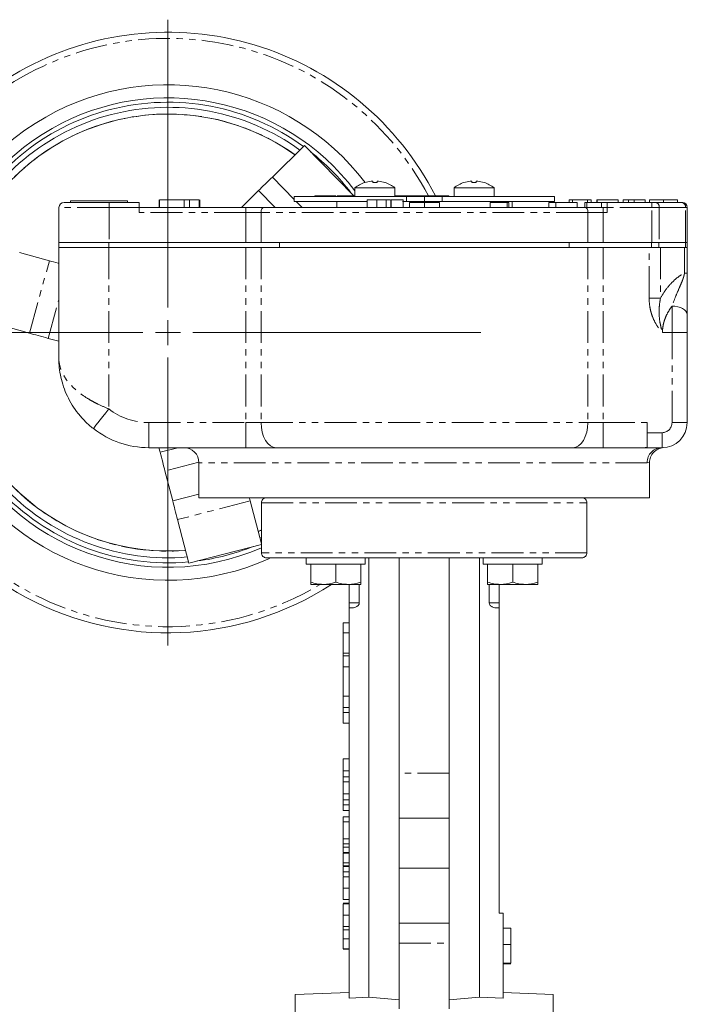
# Model space of a CAD drawing. Header units: millimetres. Extents: x 7 to 423, y -121 to 502.
# Tile 10 of 10: x 290 to 423, y 305 to 502. Entities that reach past the tile are written whole.
import ezdxf

# ---------------------------------------------------------------- set-up
doc = ezdxf.new("R2010")
doc.units = ezdxf.units.MM
doc.linetypes.add('PHANTOM', pattern=[12.7, 6.35, -1.27, 1.27, -1.27, 1.27, -1.27])

# ---------------------------------------------------------------- blocks, each defined once
blk = doc.blocks.new('SW_CENTERMARKSYMBOL_20')
at = {"color": 0, "linetype": 'Continuous', "lineweight": 0}
for p, q in [((0, 5), (0, 62.5)), ((0, 0), (0, 2.5)), ((-5, 0), (-62.5, 0)), ((0, 0), (-2.5, 0)), ((0, 0), (0, -2.5)), ((0, 0), (2.5, 0)), ((5, 0), (62.5, 0)), ((0, -5), (0, -62.5))]:
    blk.add_line(p, q, dxfattribs=at)

msp = doc.modelspace()

# ---------------------------------------------------------------- linework, layer by layer
at = {"color": 7, "linetype": 'Continuous', "lineweight": 15}
for p, q in [((340.39, 470.15), (346.79, 476.45)), ((346.79, 476.45), (356.69, 466.39)), ((360.43, 469.06), (360.43, 469.33)), ((361.31, 469.33), (361.31, 469.06)), ((380.23, 469.06), (380.23, 469.33)), ((381.11, 469.33), (381.11, 469.06)), ((337.64, 467.44), (334.23, 464.09)), ((344.77, 466.29), (344.77, 465.29)), ((367.21, 466.29), (344.77, 466.29)), ((348.84, 466.29), (348.84, 466.39)), ((351.72, 466.39), (348.84, 466.39)), ((351.72, 466.29), (351.72, 466.39)), ((352.05, 466.39), (351.72, 466.39)), ((352.05, 466.29), (352.05, 466.39)), ((352.48, 466.39), (352.05, 466.39)), ((352.48, 466.29), (352.48, 466.39)), ((353.09, 466.39), (353.09, 466.29)), ((353.76, 466.39), (353.3, 466.39)), ((353.76, 466.29), (353.76, 466.39)), ((353.93, 466.39), (353.76, 466.39)), ((353.93, 466.29), (353.93, 466.39)), ((354.73, 466.39), (353.93, 466.39)), ((354.73, 466.29), (354.73, 466.39)), ((354.9, 466.39), (354.73, 466.39)), ((354.9, 466.29), (354.9, 466.39)), ((355.54, 466.29), (355.54, 466.39)), ((356.8, 466.39), (356.35, 466.39)), ((356.8, 466.29), (356.8, 466.39)), ((356.86, 466.39), (356.8, 466.39)), ((356.86, 466.29), (356.86, 466.39)), ((356.87, 466.39), (356.86, 466.39)), ((356.87, 468.01), (356.87, 466.29)), ((364.87, 468.01), (356.87, 468.01)), ((364.87, 466.29), (364.87, 468.01)), ((364.87, 466.39), (365.9, 466.39)), ((365.9, 466.39), (365.9, 466.29)), ((365.9, 466.39), (370.77, 466.39)), ((367.21, 465.29), (367.21, 466.29)), ((367.21, 466.29), (370.77, 466.29)), ((370.77, 466.39), (370.77, 466.29)), ((370.77, 466.39), (375.64, 466.39)), ((370.77, 465.29), (370.77, 466.29)), ((370.77, 466.29), (374.33, 466.29)), ((374.33, 466.29), (374.33, 465.29)), ((396.77, 466.29), (374.33, 466.29)), ((375.64, 466.29), (375.64, 466.39)), ((376.67, 468.01), (376.67, 466.29)), ((384.67, 468.01), (376.67, 468.01)), ((384.67, 466.29), (384.67, 468.01)), ((396.77, 465.29), (396.77, 466.29)), ((298.77, 465.09), (307.77, 465.09)), ((300.1, 465.41), (300.1, 465.09)), ((300.1, 465.41), (311.44, 465.41)), ((307.77, 465.09), (313.77, 465.09)), ((311.44, 465.09), (311.44, 465.41)), ((313.77, 465.09), (313.77, 464.09)), ((317.77, 465.59), (317.77, 464.09)), ((317.87, 465.59), (317.87, 464.09)), ((322.8, 465.59), (317.87, 465.59)), ((322.8, 465.59), (322.8, 464.09)), ((323.82, 465.59), (322.8, 465.59)), ((323.82, 465.59), (323.82, 464.09)), ((325.77, 465.59), (323.82, 465.59)), ((325.77, 465.59), (325.77, 464.09)), ((325.87, 465.59), (325.87, 464.09)), ((344.77, 465.29), (359.4, 465.29)), ((353.27, 465.29), (353.27, 464.09)), ((359.31, 465.59), (359.31, 464.09)), ((361.23, 465.59), (361.23, 464.09)), ((364.04, 465.59), (364.04, 464.09)), ((364.13, 465.59), (364.04, 465.59)), ((364.13, 465.59), (364.13, 464.09)), ((366.4, 465.29), (367.21, 465.29)), ((366.49, 465.59), (366.49, 464.09)), ((367.21, 465.29), (370.77, 465.29)), ((367.77, 465.09), (367.77, 464.09)), ((367.77, 465.09), (370.77, 465.09)), ((370.77, 465.29), (374.33, 465.29)), ((370.77, 465.09), (370.77, 464.09)), ((370.77, 465.09), (373.77, 465.09)), ((373.77, 465.09), (373.77, 464.09)), ((374.33, 465.29), (396.77, 465.29)), ((383.9, 465.09), (383.9, 464.09)), ((383.9, 465.09), (387.27, 465.09)), ((387.27, 465.09), (387.27, 464.09)), ((387.27, 465.09), (387.59, 465.09)), ((387.59, 465.09), (387.59, 464.09)), ((388.27, 464.09), (388.27, 465.29)), ((395.61, 465.09), (395.61, 464.09)), ((395.61, 465.09), (397.02, 465.09)), ((397.02, 465.09), (397.02, 464.09)), ((397.02, 465.09), (401.27, 465.09)), ((399.64, 465.59), (399.64, 465.09)), ((400.37, 465.59), (399.64, 465.59)), ((400.37, 465.59), (400.37, 465.09)), ((403.33, 465.59), (400.37, 465.59)), ((401.27, 465.09), (401.27, 464.09)), ((402.77, 465.09), (402.77, 464.09)), ((402.77, 465.09), (403.22, 465.09)), ((403.22, 465.09), (403.22, 464.09)), ((403.22, 465.09), (406.15, 465.09)), ((403.33, 465.59), (403.33, 465.09)), ((404.1, 465.59), (403.33, 465.59)), ((404.1, 465.59), (404.1, 465.09)), ((405.19, 465.59), (405.19, 465.09)), ((405.28, 465.59), (405.19, 465.59)), ((405.28, 465.59), (405.28, 465.09)), ((409.46, 465.59), (405.28, 465.59)), ((406.15, 465.09), (406.15, 464.09)), ((406.15, 465.09), (407.27, 465.09)), ((407.27, 465.09), (416.16, 465.09)), ((407.27, 464.09), (407.27, 465.09)), ((409.46, 465.59), (409.46, 465.09)), ((410.46, 465.59), (410.46, 465.09)), ((411.55, 465.59), (411.55, 465.09)), ((414.83, 465.59), (412.67, 465.59)), ((414.83, 465.59), (414.83, 465.09)), ((415.74, 465.59), (415.74, 465.09)), ((416.91, 465.09), (416.16, 465.09)), ((416.91, 465.09), (422.11, 465.09)), ((418.5, 465.59), (418.5, 465.09)), ((421.28, 465.59), (421.28, 465.09)), ((422.27, 465.09), (422.11, 465.09)), ((297.77, 464.09), (297.77, 457.09)), ((313.77, 463.09), (313.77, 464.09)), ((313.77, 464.09), (335.11, 464.09)), ((335.11, 464.09), (338.73, 464.09)), ((338.73, 464.09), (402.81, 464.09)), ((402.81, 464.09), (406.44, 464.09)), ((406.44, 464.09), (407.27, 464.09)), ((407.27, 464.09), (407.27, 463.09)), ((423.27, 464.09), (423.27, 457.09)), ((297.72, 457.09), (297.72, 456.09)), ((297.72, 457.09), (307.72, 457.09)), ((307.72, 457.09), (335.11, 457.09)), ((307.77, 457.09), (335.11, 457.09)), ((335.11, 457.09), (338.13, 457.09)), ((338.13, 457.09), (403.41, 457.09)), ((341.79, 457.09), (341.79, 456.09)), ((399.65, 457.09), (399.65, 456.09)), ((403.41, 457.09), (406.44, 457.09)), ((406.44, 457.09), (416.16, 457.09)), ((406.44, 457.09), (416.11, 457.09)), ((417.66, 457.09), (416.16, 457.09)), ((417.66, 457.09), (422.94, 457.09)), ((423.27, 457.09), (422.94, 457.09)), ((423.22, 457.09), (423.22, 456.09)), ((289.9, 455.07), (295.86, 453.42)), ((297.72, 456.09), (307.72, 456.09)), ((297.72, 456.09), (297.72, 434.09)), ((307.72, 456.09), (335.11, 456.09)), ((335.11, 456.09), (338.13, 456.09)), ((338.13, 456.09), (403.41, 456.09)), ((403.41, 456.09), (406.44, 456.09)), ((406.44, 456.09), (416.11, 456.09)), ((406.44, 456.09), (415.65, 456.09)), ((417.61, 456.09), (416.11, 456.09)), ((417.61, 456.09), (422.89, 456.09)), ((417.92, 456.09), (422.71, 456.09)), ((423.22, 456.09), (422.89, 456.09)), ((423.22, 456.09), (423.22, 450.98)), ((423.22, 442.7), (423.22, 439.09)), ((285.9, 440.61), (291.86, 438.96)), ((423.22, 439.09), (423.22, 421.09)), ((295.58, 437.93), (297.72, 437.34)), ((415.22, 421.09), (415.22, 419.09)), ((415.22, 416.09), (415.22, 419.09)), ((335.11, 416.09), (315.72, 416.09)), ((317.97, 415.18), (317.73, 416.09)), ((341.15, 416.09), (335.11, 416.09)), ((400.39, 416.09), (341.15, 416.09)), ((406.44, 416.09), (400.39, 416.09)), ((414.73, 416.09), (406.44, 416.09)), ((415.22, 416.09), (414.73, 416.09)), ((418.22, 416.09), (415.22, 416.09)), ((325.72, 413.09), (325.72, 406.09)), ((415.72, 406.09), (415.72, 413.11)), ((320.49, 405.45), (318.94, 411.44)), ((415.72, 406.09), (325.72, 406.09)), ((335.98, 405.48), (338.22, 396.85)), ((338.22, 405.09), (338.22, 395.09)), ((403.22, 395.09), (403.22, 405.09)), ((321.46, 401.72), (323.71, 393.02)), ((338.22, 399.65), (337.57, 399.35)), ((337.91, 398.02), (338.22, 398.16)), ((338.22, 396.78), (323.71, 393.02)), ((347.14, 394.09), (347.14, 392.79)), ((358.93, 394.09), (347.14, 394.09)), ((358.93, 394.09), (358.93, 392.79)), ((359.65, 394.09), (359.65, 306.29)), ((365.72, 394.09), (365.72, 351.07)), ((375.72, 394.09), (375.72, 351.07)), ((381.78, 306.29), (381.78, 394.09)), ((382.49, 394.09), (382.49, 392.79)), ((394.29, 394.09), (382.49, 394.09)), ((394.29, 394.09), (394.29, 392.79)), ((358.93, 392.79), (347.14, 392.79)), ((348.04, 392.79), (348.04, 389.24)), ((353.04, 392.79), (353.04, 389.24)), ((358.04, 392.79), (358.04, 389.24)), ((394.29, 392.79), (382.49, 392.79)), ((383.39, 392.79), (383.39, 389.24)), ((388.39, 392.79), (388.39, 389.24)), ((393.39, 392.79), (393.39, 389.24)), ((348.04, 388.79), (350.54, 388.79)), ((350.54, 388.79), (355.54, 388.79)), ((358.04, 388.79), (355.54, 388.79)), ((355.72, 388.79), (355.72, 385.09)), ((357.75, 385.09), (357.75, 388.79)), ((383.39, 388.79), (385.89, 388.79)), ((383.68, 388.79), (383.68, 385.09)), ((385.72, 385.09), (385.72, 388.79)), ((385.89, 388.79), (390.89, 388.79)), ((393.39, 388.79), (390.89, 388.79)), ((355.72, 384.09), (355.72, 306.14)), ((355.72, 384.09), (356.07, 384.09)), ((385.72, 384.09), (385.36, 384.09)), ((385.72, 323.09), (385.72, 384.09)), ((354.52, 379.09), (354.52, 381.09)), ((355.72, 381.09), (354.52, 381.09)), ((355.72, 379.09), (354.52, 379.09)), ((354.52, 375.01), (354.52, 379.09)), ((354.52, 375.01), (355.72, 375.01)), ((354.52, 374.49), (354.52, 375.01)), ((355.72, 374.49), (354.52, 374.49)), ((354.52, 372.32), (354.52, 374.49)), ((355.72, 372.32), (354.52, 372.32)), ((354.52, 366.43), (354.52, 372.32)), ((354.52, 366.43), (355.72, 366.43)), ((354.52, 364.2), (354.52, 366.43)), ((355.72, 364.2), (354.52, 364.2)), ((354.52, 363.17), (354.52, 364.2)), ((355.72, 363.17), (354.52, 363.17)), ((354.52, 361.09), (354.52, 363.17)), ((355.72, 361.09), (354.52, 361.09)), ((354.52, 353.94), (355.72, 353.94)), ((354.52, 353.94), (354.52, 351.54)), ((354.52, 350.31), (355.72, 350.31)), ((365.72, 351.07), (365.72, 342.09)), ((375.72, 342.09), (375.72, 351.07)), ((354.52, 349.36), (355.72, 349.36)), ((354.52, 349.36), (354.52, 346.97)), ((354.52, 345.73), (355.72, 345.73)), ((354.52, 344.71), (355.72, 344.71)), ((355.72, 343.62), (354.52, 343.62)), ((354.52, 342.36), (355.72, 342.36)), ((354.52, 342.36), (354.52, 341.32)), ((354.52, 341.32), (355.72, 341.32)), ((354.52, 341.32), (354.52, 337.96)), ((365.72, 342.09), (375.72, 342.09)), ((365.72, 342.09), (365.72, 332.09)), ((375.72, 342.09), (375.72, 332.09)), ((354.52, 337.96), (355.72, 337.96)), ((354.52, 337.96), (354.52, 336.97)), ((354.52, 336.97), (355.72, 336.97)), ((354.52, 336.97), (354.52, 336.29)), ((354.52, 335.25), (355.72, 335.25)), ((354.52, 335.09), (355.72, 335.09)), ((355.72, 333.15), (354.52, 333.15)), ((354.52, 332.58), (354.52, 333.15)), ((354.52, 332.58), (355.72, 332.58)), ((354.52, 332.4), (355.72, 332.4)), ((354.52, 332.4), (354.52, 331.35)), ((354.52, 331.35), (355.72, 331.35)), ((354.52, 331.35), (354.52, 330.49)), ((365.72, 332.09), (375.72, 332.09)), ((365.72, 332.09), (365.72, 321.09)), ((375.72, 332.09), (375.72, 321.09)), ((354.52, 330.33), (355.72, 330.33)), ((354.52, 328.09), (355.72, 328.09)), ((354.52, 325.85), (355.72, 325.85)), ((354.52, 325.13), (355.72, 325.13)), ((354.52, 324.95), (355.72, 324.95)), ((354.52, 322.71), (355.72, 322.71)), ((385.72, 323.09), (386.52, 323.09)), ((386.52, 323.09), (386.52, 306.1)), ((365.72, 321.09), (375.72, 321.09)), ((365.72, 321.09), (365.72, 317.14)), ((375.72, 321.09), (375.72, 317.14)), ((354.52, 320.46), (355.72, 320.46)), ((355.72, 319.79), (354.52, 319.79)), ((388.02, 320.09), (386.52, 320.09)), ((388.02, 316.86), (388.02, 320.09)), ((354.52, 318), (355.72, 318)), ((365.72, 317.14), (365.72, 303.98)), ((375.72, 317.14), (375.72, 303.98)), ((388.02, 316.86), (386.52, 316.86)), ((388.02, 313.09), (388.02, 316.86)), ((354.52, 315.97), (355.72, 315.97)), ((354.52, 315.88), (355.72, 315.88)), ((388.02, 313.09), (386.52, 313.09)), ((388.02, 313), (386.52, 313)), ((355.72, 307.26), (344.97, 306.84)), ((396.47, 306.84), (386.52, 307.23)), ((344.97, 167.34), (344.97, 306.84)), ((359.65, 306.29), (355.72, 306.14)), ((386.52, 306.1), (381.78, 306.29)), ((396.47, 306.84), (396.47, 237.09))]:
    msp.add_line(p, q, dxfattribs=at)
at = {"color": 8, "linetype": 'PHANTOM', "lineweight": 0}
for p, q in [((340.39, 470.15), (344.77, 465.7)), ((337.64, 467.44), (340.94, 464.09)), ((356.35, 466.29), (356.35, 466.39)), ((307.77, 464.09), (307.77, 465.09)), ((345.17, 465.29), (346.35, 464.09)), ((363.15, 465.59), (363.15, 464.09)), ((412.67, 465.59), (412.67, 465.09)), ((416.16, 464.09), (416.16, 465.09)), ((307.77, 464.09), (297.77, 464.09)), ((307.77, 464.09), (307.77, 457.09)), ((313.77, 464.09), (307.77, 464.09)), ((335.11, 463.09), (313.77, 463.09)), ((335.11, 464.09), (335.11, 463.09)), ((335.11, 463.09), (335.11, 457.09)), ((338.13, 463.09), (335.11, 463.09)), ((403.41, 463.09), (338.13, 463.09)), ((338.13, 463.09), (338.13, 457.09)), ((403.41, 463.09), (403.41, 457.09)), ((406.44, 463.09), (403.41, 463.09)), ((406.44, 464.09), (406.44, 463.09)), ((406.44, 463.09), (406.44, 457.09)), ((407.27, 463.09), (406.44, 463.09)), ((416.16, 464.09), (407.27, 464.09)), ((416.16, 457.09), (416.16, 464.09)), ((416.16, 464.09), (417.66, 464.09)), ((417.66, 464.09), (417.66, 457.09)), ((422.94, 464.09), (417.66, 464.09)), ((422.94, 457.09), (422.94, 464.09)), ((422.94, 464.09), (423.27, 464.09)), ((307.72, 457.09), (307.72, 456.09)), ((416.11, 456.09), (416.11, 457.09)), ((417.61, 457.09), (417.61, 456.09)), ((422.89, 456.09), (422.89, 457.09)), ((307.72, 456.09), (307.72, 423.84)), ((335.11, 456.09), (335.11, 421.09)), ((338.13, 456.09), (338.13, 421.09)), ((403.41, 456.09), (403.41, 421.09)), ((406.44, 456.09), (406.44, 421.09)), ((415.65, 445.98), (415.65, 456.09)), ((417.92, 456.09), (417.92, 445.98)), ((422.71, 450.98), (422.71, 456.09)), ((291.86, 438.96), (295.86, 453.42)), ((423.22, 450.98), (422.71, 450.98)), ((295.58, 437.93), (297.72, 445.65)), ((417.92, 445.98), (415.65, 445.98)), ((420.22, 439.09), (420.22, 444.37)), ((418.31, 439.09), (420.22, 439.09)), ((420.22, 421.09), (420.22, 439.09)), ((423.22, 439.09), (420.22, 439.09)), ((315.72, 416.09), (315.72, 421.09)), ((315.72, 421.09), (335.11, 421.09)), ((335.11, 416.09), (335.11, 421.09)), ((335.11, 421.09), (338.13, 421.09)), ((338.13, 421.09), (403.41, 421.09)), ((403.41, 421.09), (406.44, 421.09)), ((406.44, 416.09), (406.44, 421.09)), ((406.44, 421.09), (415.22, 421.09)), ((423.22, 421.09), (420.22, 421.09)), ((415.22, 419.09), (418.22, 419.09)), ((418.22, 416.09), (418.22, 419.09)), ((321.49, 416.09), (317.97, 415.18)), ((325.72, 413.2), (318.94, 411.44)), ((415.25, 413.09), (325.72, 413.09)), ((415.71, 413.11), (415.25, 413.09)), ((325.72, 406.81), (320.49, 405.45)), ((335.98, 405.48), (321.46, 401.72)), ((338.22, 405.09), (403.22, 405.09)), ((403.22, 395.09), (338.22, 395.09)), ((355.72, 385.09), (357.75, 385.09)), ((383.68, 385.09), (385.72, 385.09)), ((354.52, 351.54), (355.72, 351.54)), ((375.72, 351.07), (365.72, 351.07)), ((354.52, 346.97), (355.72, 346.97)), ((354.52, 336.29), (355.72, 336.29)), ((365.72, 317.14), (375.72, 317.14))]:
    msp.add_line(p, q, dxfattribs=at)
at = {"color": 7, "linetype": 'Continuous', "lineweight": 15, "flags": 128}
for points in [[(340.39, 470.15), (340.02, 469.78), (339.65, 469.42), (339.28, 469.06), (338.93, 468.71), (338.58, 468.37), (338.25, 468.04), (337.94, 467.73), (337.64, 467.44)], [(295.86, 453.42), (296.26, 453.3), (296.69, 453.19), (297.14, 453.06), (297.6, 452.93), (297.72, 452.9)], [(291.86, 438.96), (292.26, 438.85), (292.69, 438.73), (293.14, 438.61), (293.6, 438.48), (294.09, 438.34), (294.58, 438.21), (295.08, 438.07), (295.58, 437.93)], [(318.94, 411.44), (318.83, 411.85), (318.72, 412.27), (318.61, 412.72), (318.48, 413.19), (318.36, 413.67), (318.23, 414.17), (318.1, 414.67), (317.97, 415.18)], [(321.46, 401.72), (321.33, 402.23), (321.2, 402.73), (321.07, 403.22), (320.94, 403.71), (320.82, 404.17), (320.71, 404.62), (320.59, 405.05), (320.49, 405.45)], [(335.98, 405.48), (335.85, 405.99), (335.82, 406.09)]]:
    msp.add_lwpolyline(points, dxfattribs=at)
at = {"color": 8, "linetype": 'PHANTOM', "lineweight": 0, "flags": 128}
for points in [[(338.73, 464.09), (338.61, 464.07), (338.5, 464.01), (338.4, 463.92), (338.3, 463.8), (338.23, 463.65), (338.17, 463.47), (338.14, 463.29), (338.13, 463.09)], [(402.81, 464.09), (402.93, 464.07), (403.04, 464.01), (403.14, 463.92), (403.24, 463.8), (403.31, 463.65), (403.37, 463.47), (403.4, 463.29), (403.41, 463.09)], [(423.22, 442.7), (423.16, 443.02), (422.99, 443.34), (422.71, 443.63), (422.34, 443.88), (421.88, 444.09), (421.37, 444.24), (420.8, 444.33), (420.22, 444.37)], [(304.64, 419.9), (304.7, 419.98), (304.87, 420.2), (305.16, 420.57), (305.54, 421.06), (306.01, 421.65), (306.54, 422.33), (307.12, 423.07), (307.72, 423.84)], [(341.15, 416.09), (340.56, 416.19), (339.99, 416.47), (339.47, 416.93), (339.01, 417.55), (338.64, 418.31), (338.36, 419.18), (338.19, 420.11), (338.13, 421.09)], [(400.39, 416.09), (400.98, 416.19), (401.55, 416.47), (402.07, 416.93), (402.53, 417.55), (402.9, 418.31), (403.18, 419.18), (403.36, 420.11), (403.41, 421.09)], [(337.57, 399.34), (337.74, 399.42), (338.22, 399.64)]]:
    msp.add_lwpolyline(points, dxfattribs=at)
at = {"color": 7, "linetype": 'Continuous', "lineweight": 15}
for centre, radius, start, end in [((319.52, 439.09), 60, 27.0649, 119.5356), ((319.52, 439.09), 60, 119.5356, 303.0355), ((319.52, 439.09), 49.49, 37.2809, 119.5356), ((319.52, 439.09), 46.88, 37.1674, 119.5356), ((319.52, 439.09), 46.01, 53.9181, 155.1532), ((319.52, 439.09), 45, 54.1297, 154.9416), ((319.52, 439.09), 49.49, 119.5356, 294.2451), ((319.52, 439.09), 43.64, 54.4306, 154.6407), ((319.52, 439.09), 46.88, 119.5356, 293.5113), ((319.52, 439.09), 46.01, 37.3547, 51.7165), ((360.87, 462.89), 6.5, 108.0602, 127.9799), ((360.87, 462.89), 6.49, 96.5522, 108.0324), ((354.05, 466.29), 5.55, 29.9137, 30.071), ((360.87, 461.74), 7.33, 86.5605, 93.4395), ((360.87, 462.89), 6.49, 71.9676, 83.4478), ((367.5, 466.4), 5.33, 149.9257, 150.0895), ((360.87, 462.89), 6.5, 52.0201, 71.9398), ((380.67, 462.89), 6.5, 108.0602, 127.9799), ((374.04, 466.4), 5.33, 29.9105, 30.0743), ((380.67, 462.89), 6.49, 96.5522, 108.0324), ((380.67, 461.74), 7.33, 86.5605, 93.4395), ((380.67, 462.89), 6.49, 71.9676, 83.4478), ((387.1, 466.51), 5.11, 149.9251, 150.0962), ((380.67, 462.89), 6.5, 52.0201, 71.9398), ((298.77, 464.09), 1, 90, 180), ((422.27, 464.09), 1, 0, 90), ((319.52, 439.09), 46.01, 173.9181, 275.1532), ((319.52, 439.09), 45, 174.1297, 274.9416), ((319.52, 439.09), 43.64, 180, 274.6407), ((418.22, 421.09), 5, 270, 0), ((315.72, 434.09), 18, 232.0201, 270), ((322.72, 413.09), 3, 0, 90), ((319.52, 439.09), 46.01, 277.3547, 291.7165)]:
    msp.add_arc(centre, radius, start, end, dxfattribs=at)
at = {"color": 8, "linetype": 'PHANTOM', "lineweight": 0}
for centre, radius, start, end in [((319.52, 439.09), 58.77, 27.6817, 119.5356), ((319.52, 439.09), 58.77, 119.5356, 301.1356), ((319.52, 439.09), 43.66, 54.4281, 119.5356), ((319.52, 439.09), 43.66, 119.5356, 154.6432), ((416.77, 464.2), 0.903, 353.0449, 80.713), ((422.01, 464.17), 0.929, 355.3163, 84.3878), ((319.52, 439.09), 43.66, 174.4281, 274.6432), ((315.72, 434.09), 13, 232.0201, 270), ((418.22, 421.09), 2, 270, 0), ((418.23, 413.11), 2.98, 90.3015, 180.2986)]:
    msp.add_arc(centre, radius, start, end, dxfattribs=at)
at = {"color": 7, "linetype": 'Continuous', "lineweight": 15}
for centre, start_param, end_param in [((346.14, 237.09), 1.408102, 1.458731), ((395.3, 237.09), 1.682862, 1.733491)]:
    msp.add_ellipse(centre, major_axis=(120.89, 0), ratio=0.576043, start_param=start_param, end_param=end_param, dxfattribs=at)
for points, knots in [([(360.43, 469.33), (360.43, 469.34), (360.4, 469.35), (360.29, 469.35), (360.21, 469.34), (360.13, 469.33)], [0, 0, 0, 0, 0.5, 0.5, 1, 1, 1, 1]), ([(361.61, 469.33), (361.53, 469.34), (361.45, 469.35), (361.34, 469.35), (361.31, 469.34), (361.31, 469.33)], [0, 0, 0, 0, 0.5, 0.5, 1, 1, 1, 1]), ([(380.23, 469.33), (380.23, 469.34), (380.2, 469.35), (380.09, 469.35), (380.01, 469.34), (379.93, 469.33)], [0, 0, 0, 0, 0.5, 0.5, 1, 1, 1, 1]), ([(381.41, 469.33), (381.33, 469.34), (381.25, 469.35), (381.14, 469.35), (381.11, 469.34), (381.11, 469.33)], [0, 0, 0, 0, 0.5, 0.5, 1, 1, 1, 1]), ([(353.09, 466.39), (353.06, 466.39), (352.95, 466.39), (352.79, 466.39), (352.57, 466.39), (352.54, 466.39)], [0, 0, 0, 0, 0.207527, 0.8932565, 1, 1, 1, 1]), ([(355.54, 466.39), (355.48, 466.39), (355.32, 466.39), (355.12, 466.39), (354.99, 466.39)], [0, 0, 0, 0, 0.33987, 1, 1, 1, 1]), ([(356.35, 466.39), (356.31, 466.39), (356.23, 466.39), (356.12, 466.39), (356.01, 466.39), (355.91, 466.39), (355.81, 466.39), (355.72, 466.39), (355.63, 466.39), (355.57, 466.39), (355.54, 466.39)], [0, 0, 0, 0, 0.164824, 0.317608, 0.459308, 0.589183, 0.708252, 0.816262, 0.913536, 1, 1, 1, 1]), ([(361.23, 465.59), (361.16, 465.59), (361.03, 465.59), (360.83, 465.59), (360.64, 465.59), (360.46, 465.59), (360.29, 465.59), (360.13, 465.59), (359.99, 465.59), (359.85, 465.59), (359.72, 465.59), (359.61, 465.59), (359.52, 465.59), (359.44, 465.59), (359.38, 465.59), (359.34, 465.59), (359.32, 465.59), (359.31, 465.59), (359.31, 465.59)], [0, 0, 0, 0, 0.065534, 0.128827, 0.189955, 0.249648, 0.308248, 0.366796, 0.425501, 0.485892, 0.546682, 0.606687, 0.667522, 0.729426, 0.793138, 0.859027, 0.927697, 1, 1, 1, 1]), ([(363.15, 465.59), (363.13, 465.59), (363.1, 465.59), (363.04, 465.59), (362.99, 465.59), (362.93, 465.59), (362.87, 465.59), (362.81, 465.59), (362.75, 465.59), (362.67, 465.59), (362.56, 465.59), (362.41, 465.59), (362.25, 465.59), (362.07, 465.59), (361.88, 465.59), (361.67, 465.59), (361.46, 465.59), (361.31, 465.59), (361.23, 465.59)], [0, 0, 0, 0, 0.069613, 0.134156, 0.194122, 0.24927, 0.300398, 0.34646, 0.388252, 0.425903, 0.496106, 0.565535, 0.634846, 0.704759, 0.775666, 0.847725, 0.922418, 1, 1, 1, 1]), ([(363.89, 465.59), (363.81, 465.59), (363.66, 465.59), (363.37, 465.59), (363.25, 465.59), (363.15, 465.59)], [0, 0, 0, 0, 0.153942, 0.32301, 1, 1, 1, 1]), ([(366.49, 465.59), (366.49, 465.59), (366.49, 465.59), (366.46, 465.59), (366.41, 465.59), (366.34, 465.59), (366.25, 465.59), (366.14, 465.59), (366.01, 465.59), (365.86, 465.59), (365.69, 465.59), (365.51, 465.59), (365.32, 465.59), (365.11, 465.59), (364.88, 465.59), (364.64, 465.59), (364.39, 465.59), (364.22, 465.59), (364.13, 465.59)], [0, 0, 0, 0, 0.0690622, 0.1347659, 0.1976107, 0.2585282, 0.3181274, 0.3770583, 0.4356858, 0.4947336, 0.5540911, 0.6133334, 0.6729242, 0.7340655, 0.7962988, 0.8612409, 0.9289703, 1, 1, 1, 1]), ([(411.55, 465.59), (411.51, 465.59), (411.43, 465.59), (411.31, 465.59), (411.2, 465.59), (411.1, 465.59), (411.01, 465.59), (410.92, 465.59), (410.83, 465.59), (410.76, 465.59), (410.69, 465.59), (410.63, 465.59), (410.58, 465.59), (410.54, 465.59), (410.5, 465.59), (410.48, 465.59), (410.46, 465.59), (410.46, 465.59), (410.46, 465.59)], [0, 0, 0, 0, 0.056069, 0.112005, 0.16716, 0.222796, 0.278891, 0.336333, 0.394646, 0.455556, 0.51806, 0.580858, 0.645685, 0.712127, 0.780075, 0.850895, 0.923735, 1, 1, 1, 1]), ([(412.67, 465.59), (412.61, 465.59), (412.49, 465.59), (412.32, 465.59), (412.16, 465.59), (412.01, 465.59), (411.88, 465.59), (411.76, 465.59), (411.65, 465.59), (411.58, 465.59), (411.55, 465.59)], [0, 0, 0, 0, 0.162643, 0.312901, 0.453294, 0.58413, 0.70285, 0.811058, 0.910586, 1, 1, 1, 1]), ([(418.5, 465.59), (418.44, 465.59), (418.32, 465.59), (418.13, 465.59), (417.95, 465.59), (417.77, 465.59), (417.6, 465.59), (417.43, 465.59), (417.26, 465.59), (417.1, 465.59), (416.95, 465.59), (416.8, 465.59), (416.66, 465.59), (416.54, 465.59), (416.41, 465.59), (416.3, 465.59), (416.2, 465.59), (416.1, 465.59), (416.02, 465.59), (415.94, 465.59), (415.88, 465.59), (415.83, 465.59), (415.79, 465.59), (415.76, 465.59), (415.74, 465.59), (415.74, 465.59), (415.74, 465.59)], [0, 0, 0, 0, 0.037492, 0.074049, 0.11041, 0.146286, 0.182361, 0.218671, 0.255067, 0.292232, 0.329644, 0.367522, 0.405679, 0.444527, 0.484062, 0.524465, 0.56615, 0.609415, 0.653655, 0.699191, 0.745587, 0.793411, 0.84241, 0.893356, 0.945747, 1, 1, 1, 1]), ([(421.28, 465.59), (421.28, 465.59), (421.27, 465.59), (421.24, 465.59), (421.17, 465.59), (421.09, 465.59), (420.98, 465.59), (420.84, 465.59), (420.68, 465.59), (420.49, 465.59), (420.29, 465.59), (420.07, 465.59), (419.84, 465.59), (419.6, 465.59), (419.34, 465.59), (419.07, 465.59), (418.79, 465.59), (418.6, 465.59), (418.5, 465.59)], [0, 0, 0, 0, 0.083185, 0.161992, 0.23625, 0.306601, 0.373855, 0.437969, 0.499954, 0.560382, 0.618843, 0.675201, 0.729719, 0.783027, 0.835926, 0.889454, 0.943952, 1, 1, 1, 1]), ([(423.22, 442.7), (423.22, 443.38), (423.22, 444.02), (423.22, 445.31), (423.22, 445.94), (423.22, 447.26), (423.22, 447.93), (423.22, 448.84), (423.22, 449.02), (423.22, 449.4), (423.22, 449.59), (423.22, 450.17), (423.22, 450.57), (423.22, 450.98)], [0, 0, 0, 0, 0.25, 0.25, 0.5, 0.5, 0.75, 0.75, 0.8125, 0.8125, 0.875, 0.875, 1, 1, 1, 1]), ([(304.64, 419.9), (304.07, 420.35), (303.53, 420.82), (302.77, 421.58), (302.53, 421.83), (302.06, 422.36), (301.83, 422.64), (301.17, 423.46), (300.78, 424.03), (300.05, 425.2), (299.73, 425.8), (298.86, 427.64), (298.43, 428.9), (298, 430.82), (297.9, 431.46), (297.79, 432.45), (297.76, 432.77), (297.73, 433.43), (297.72, 433.76), (297.72, 434.09)], [0, 0, 0, 0, 0.125, 0.125, 0.1875, 0.1875, 0.25, 0.25, 0.375, 0.375, 0.5, 0.5, 0.75, 0.75, 0.875, 0.875, 0.9375, 0.9375, 1, 1, 1, 1]), ([(415.22, 416.2), (415.14, 416.16), (415.06, 416.14), (414.9, 416.1), (414.81, 416.09), (414.73, 416.09)], [0, 0, 0, 0, 0.5, 0.5, 1, 1, 1, 1]), ([(415.72, 413.11), (415.76, 413.48), (415.84, 414.24), (416.48, 415.2), (417.41, 415.9), (418.16, 416.03), (418.53, 416.1)], [0, 0, 0, 0, 0.249999, 0.499997, 0.749999, 1, 1, 1, 1]), ([(338.22, 405.09), (338.22, 405.21), (338.24, 405.33), (338.34, 405.58), (338.41, 405.7), (338.61, 405.89), (338.73, 405.97), (338.97, 406.07), (339.1, 406.09), (339.22, 406.09)], [0, 0, 0, 0, 0.25, 0.25, 0.5, 0.5, 0.75, 0.75, 1, 1, 1, 1]), ([(403.22, 405.09), (403.22, 405.21), (403.2, 405.33), (403.1, 405.58), (403.02, 405.7), (402.83, 405.89), (402.71, 405.97), (402.46, 406.07), (402.34, 406.09), (402.22, 406.09)], [0, 0, 0, 0, 0.25, 0.25, 0.5, 0.5, 0.75, 0.75, 1, 1, 1, 1]), ([(338.22, 395.09), (338.22, 394.97), (338.24, 394.85), (338.34, 394.6), (338.41, 394.48), (338.61, 394.29), (338.73, 394.21), (338.97, 394.11), (339.1, 394.09), (339.22, 394.09)], [0, 0, 0, 0, 0.25, 0.25, 0.5, 0.5, 0.75, 0.75, 1, 1, 1, 1]), ([(402.22, 394.09), (402.22, 394.09), (402.14, 394.09), (401.74, 394.09), (401.43, 394.09), (400.49, 394.09), (399.86, 394.09), (398.2, 394.09), (397.18, 394.09), (394.66, 394.09), (393.16, 394.09), (389.7, 394.09), (387.72, 394.09), (383.36, 394.09), (380.98, 394.09), (375.97, 394.09), (373.34, 394.09), (368.09, 394.09), (365.47, 394.09), (360.46, 394.09), (358.07, 394.09), (353.71, 394.09), (351.74, 394.09), (348.27, 394.09), (346.78, 394.09), (344.26, 394.09), (343.23, 394.09), (341.58, 394.09), (340.95, 394.09), (340.01, 394.09), (339.69, 394.09), (339.3, 394.09), (339.22, 394.09), (339.22, 394.09)], [0, 0, 0, 0, 0.0625, 0.0625, 0.125, 0.125, 0.1875, 0.1875, 0.25, 0.25, 0.3125, 0.3125, 0.375, 0.375, 0.4375, 0.4375, 0.5, 0.5, 0.5625, 0.5625, 0.625, 0.625, 0.6875, 0.6875, 0.75, 0.75, 0.8125, 0.8125, 0.875, 0.875, 0.9375, 0.9375, 1, 1, 1, 1]), ([(403.22, 395.09), (403.22, 394.97), (403.2, 394.85), (403.1, 394.6), (403.02, 394.48), (402.83, 394.29), (402.71, 394.21), (402.46, 394.11), (402.34, 394.09), (402.22, 394.09)], [0, 0, 0, 0, 0.25, 0.25, 0.5, 0.5, 0.75, 0.75, 1, 1, 1, 1]), ([(350.54, 388.79), (350.33, 388.79), (350.11, 388.8), (349.69, 388.84), (349.48, 388.87), (348.86, 388.99), (348.45, 389.1), (348.04, 389.24)], [0, 0, 0, 0, 0.25, 0.25, 0.5, 0.5, 1, 1, 1, 1]), ([(348.04, 388.79), (348.04, 388.79), (348.04, 388.83), (348.04, 388.99), (348.04, 389.1), (348.04, 389.24)], [0, 0, 0, 0, 0.5, 0.5, 1, 1, 1, 1]), ([(355.54, 388.79), (355.33, 388.79), (355.11, 388.8), (354.69, 388.84), (354.48, 388.87), (353.86, 388.99), (353.45, 389.1), (353.04, 389.24)], [0, 0, 0, 0, 0.25, 0.25, 0.5, 0.5, 1, 1, 1, 1]), ([(358.04, 388.79), (358.04, 388.79), (358.04, 388.83), (358.04, 388.99), (358.04, 389.1), (358.04, 389.24)], [0, 0, 0, 0, 0.5, 0.5, 1, 1, 1, 1]), ([(385.89, 388.79), (385.68, 388.79), (385.47, 388.8), (385.05, 388.84), (384.84, 388.87), (384.21, 388.99), (383.8, 389.1), (383.39, 389.24)], [0, 0, 0, 0, 0.25, 0.25, 0.5, 0.5, 1, 1, 1, 1]), ([(383.39, 388.79), (383.39, 388.79), (383.39, 388.83), (383.39, 388.99), (383.39, 389.1), (383.39, 389.24)], [0, 0, 0, 0, 0.5, 0.5, 1, 1, 1, 1]), ([(390.89, 388.79), (390.68, 388.79), (390.47, 388.8), (390.05, 388.84), (389.84, 388.87), (389.21, 388.99), (388.8, 389.1), (388.39, 389.24)], [0, 0, 0, 0, 0.25, 0.25, 0.5, 0.5, 1, 1, 1, 1]), ([(393.39, 388.79), (393.39, 388.79), (393.39, 388.83), (393.39, 388.99), (393.39, 389.1), (393.39, 389.24)], [0, 0, 0, 0, 0.5, 0.5, 1, 1, 1, 1]), ([(355.72, 384.09), (355.72, 384.09), (355.72, 384.11), (355.72, 384.21), (355.72, 384.27), (355.72, 384.46), (355.72, 384.57), (355.72, 384.81), (355.72, 384.95), (355.72, 385.09)], [0, 0, 0, 0, 0.25, 0.25, 0.5, 0.5, 0.75, 0.75, 1, 1, 1, 1]), ([(356.07, 384.09), (356.25, 384.09), (356.43, 384.1), (356.78, 384.16), (356.95, 384.21), (357.2, 384.32), (357.28, 384.36), (357.42, 384.47), (357.49, 384.53), (357.67, 384.73), (357.75, 384.91), (357.75, 385.09)], [0, 0, 0, 0, 0.25, 0.25, 0.5, 0.5, 0.625, 0.625, 0.75, 0.75, 1, 1, 1, 1]), ([(383.68, 385.09), (383.68, 384.91), (383.76, 384.73), (384, 384.46), (384.15, 384.36), (384.48, 384.21), (384.65, 384.16), (385, 384.1), (385.18, 384.09), (385.36, 384.09)], [0, 0, 0, 0, 0.25, 0.25, 0.5, 0.5, 0.75, 0.75, 1, 1, 1, 1]), ([(385.72, 385.09), (385.72, 384.95), (385.72, 384.81), (385.72, 384.57), (385.72, 384.45), (385.72, 384.27), (385.72, 384.21), (385.72, 384.11), (385.72, 384.09), (385.72, 384.09)], [0, 0, 0, 0, 0.25, 0.25, 0.5, 0.5, 0.75, 0.75, 1, 1, 1, 1]), ([(354.52, 351.54), (354.52, 351.48), (354.52, 351.35), (354.52, 351.17), (354.52, 350.99), (354.52, 350.83), (354.52, 350.68), (354.52, 350.55), (354.52, 350.42), (354.52, 350.34), (354.52, 350.31)], [0, 0, 0, 0, 0.157891, 0.306795, 0.445675, 0.574557, 0.694631, 0.805977, 0.907764, 1, 1, 1, 1]), ([(354.52, 350.31), (354.52, 350.21), (354.52, 350.02), (354.52, 349.75), (354.52, 349.51), (354.52, 349.36), (354.52, 349.29)], [0, 0, 0, 0, 0.261213, 0.512048, 0.757793, 1, 1, 1, 1]), ([(354.52, 346.97), (354.52, 346.9), (354.52, 346.77), (354.52, 346.59), (354.52, 346.42), (354.52, 346.26), (354.52, 346.11), (354.52, 345.97), (354.52, 345.84), (354.52, 345.77), (354.52, 345.73)], [0, 0, 0, 0, 0.157891, 0.306795, 0.445675, 0.574557, 0.694631, 0.805977, 0.907764, 1, 1, 1, 1]), ([(354.52, 345.73), (354.52, 345.63), (354.52, 345.44), (354.52, 345.18), (354.52, 344.93), (354.52, 344.78), (354.52, 344.71)], [0, 0, 0, 0, 0.261213, 0.512048, 0.757793, 1, 1, 1, 1]), ([(354.52, 344.71), (354.52, 344.67), (354.52, 344.58), (354.52, 344.45), (354.52, 344.34), (354.52, 344.23), (354.52, 344.13), (354.52, 344.04), (354.52, 343.96), (354.52, 343.89), (354.52, 343.82), (354.52, 343.77), (354.52, 343.72), (354.52, 343.68), (354.52, 343.65), (354.52, 343.63), (354.52, 343.62), (354.52, 343.62), (354.52, 343.62)], [0, 0, 0, 0, 0.056809, 0.113874, 0.170522, 0.227532, 0.285334, 0.343678, 0.403164, 0.464002, 0.525827, 0.589097, 0.653293, 0.719115, 0.786763, 0.855798, 0.926841, 1, 1, 1, 1]), ([(354.52, 336.29), (354.52, 336.18), (354.52, 335.98), (354.52, 335.7), (354.52, 335.46), (354.52, 335.32), (354.52, 335.25)], [0, 0, 0, 0, 0.307164, 0.575509, 0.806632, 1, 1, 1, 1]), ([(354.52, 335.09), (354.52, 334.98), (354.52, 334.76), (354.52, 334.44), (354.52, 334.15), (354.52, 333.89), (354.52, 333.65), (354.52, 333.45), (354.52, 333.28), (354.52, 333.2), (354.52, 333.15)], [0, 0, 0, 0, 0.142657, 0.281169, 0.416977, 0.550852, 0.678364, 0.795032, 0.901998, 1, 1, 1, 1]), ([(354.52, 330.33), (354.52, 330.33), (354.52, 330.33), (354.52, 330.32), (354.52, 330.3), (354.52, 330.27), (354.52, 330.24), (354.52, 330.19), (354.52, 330.14), (354.52, 330.09), (354.52, 330.02), (354.52, 329.95), (354.52, 329.86), (354.52, 329.78), (354.52, 329.67), (354.52, 329.57), (354.52, 329.46), (354.52, 329.34), (354.52, 329.21), (354.52, 329.07), (354.52, 328.93), (354.52, 328.78), (354.52, 328.62), (354.52, 328.45), (354.52, 328.27), (354.52, 328.15), (354.52, 328.09)], [0, 0, 0, 0, 0.063113, 0.123612, 0.18097, 0.235256, 0.287095, 0.336024, 0.382374, 0.426325, 0.468201, 0.508239, 0.546617, 0.583488, 0.619002, 0.65359, 0.687163, 0.720428, 0.753235, 0.786265, 0.819508, 0.853548, 0.888311, 0.923997, 0.961351, 1, 1, 1, 1]), ([(354.52, 328.09), (354.52, 328), (354.52, 327.82), (354.52, 327.57), (354.52, 327.32), (354.52, 327.09), (354.52, 326.89), (354.52, 326.7), (354.52, 326.54), (354.52, 326.4), (354.52, 326.28), (354.52, 326.18), (354.52, 326.08), (354.52, 326.01), (354.52, 325.96), (354.52, 325.93), (354.52, 325.9), (354.52, 325.89), (354.52, 325.87), (354.52, 325.86), (354.52, 325.85), (354.52, 325.85), (354.52, 325.85)], [0, 0, 0, 0, 0.056725, 0.111439, 0.164371, 0.21644, 0.267394, 0.317343, 0.367257, 0.418163, 0.471358, 0.52792, 0.588017, 0.652172, 0.686383, 0.72325, 0.762597, 0.804726, 0.849443, 0.896709, 0.946889, 1, 1, 1, 1]), ([(354.52, 324.95), (354.52, 324.95), (354.52, 324.95), (354.52, 324.94), (354.52, 324.92), (354.52, 324.89), (354.52, 324.85), (354.52, 324.81), (354.52, 324.76), (354.52, 324.7), (354.52, 324.64), (354.52, 324.56), (354.52, 324.48), (354.52, 324.39), (354.52, 324.29), (354.52, 324.19), (354.52, 324.07), (354.52, 323.95), (354.52, 323.83), (354.52, 323.69), (354.52, 323.55), (354.52, 323.39), (354.52, 323.23), (354.52, 323.06), (354.52, 322.89), (354.52, 322.77), (354.52, 322.71)], [0, 0, 0, 0, 0.063113, 0.123612, 0.18097, 0.235256, 0.287095, 0.336024, 0.382374, 0.426325, 0.468201, 0.508239, 0.546617, 0.583488, 0.619002, 0.65359, 0.687163, 0.720428, 0.753235, 0.786265, 0.819508, 0.853548, 0.888311, 0.923997, 0.961351, 1, 1, 1, 1]), ([(354.52, 322.71), (354.52, 322.62), (354.52, 322.44), (354.52, 322.18), (354.52, 321.94), (354.52, 321.71), (354.52, 321.5), (354.52, 321.31), (354.52, 321.15), (354.52, 321.02), (354.52, 320.9), (354.52, 320.79), (354.52, 320.7), (354.52, 320.63), (354.52, 320.58), (354.52, 320.55), (354.52, 320.52), (354.52, 320.5), (354.52, 320.48), (354.52, 320.47), (354.52, 320.46), (354.52, 320.46), (354.52, 320.46)], [0, 0, 0, 0, 0.056725, 0.111439, 0.164371, 0.21644, 0.267394, 0.317343, 0.367257, 0.418163, 0.471358, 0.52792, 0.588017, 0.652172, 0.686383, 0.72325, 0.762597, 0.804726, 0.849443, 0.896709, 0.946889, 1, 1, 1, 1]), ([(354.52, 320.55), (354.52, 320.55), (354.52, 320.55), (354.52, 320.54), (354.52, 320.53), (354.52, 320.51), (354.52, 320.48), (354.52, 320.45), (354.52, 320.41), (354.52, 320.36), (354.52, 320.31), (354.52, 320.26), (354.52, 320.19), (354.52, 320.12), (354.52, 320.05), (354.52, 319.97), (354.52, 319.88), (354.52, 319.82), (354.52, 319.79)], [0, 0, 0, 0, 0.080028, 0.157825, 0.232559, 0.30472, 0.374369, 0.44157, 0.506039, 0.568678, 0.628697, 0.687073, 0.743221, 0.797558, 0.850225, 0.90138, 0.95107, 1, 1, 1, 1]), ([(354.52, 319.79), (354.52, 319.73), (354.52, 319.62), (354.52, 319.43), (354.52, 319.23), (354.52, 319.01), (354.52, 318.78), (354.52, 318.53), (354.52, 318.27), (354.52, 318.09), (354.52, 318)], [0, 0, 0, 0, 0.125625, 0.247619, 0.368528, 0.488104, 0.609878, 0.735382, 0.864448, 1, 1, 1, 1]), ([(354.52, 318), (354.52, 317.93), (354.52, 317.79), (354.52, 317.6), (354.52, 317.41), (354.52, 317.23), (354.52, 317.06), (354.52, 316.9), (354.52, 316.75), (354.52, 316.62), (354.52, 316.49), (354.52, 316.37), (354.52, 316.27), (354.52, 316.19), (354.52, 316.11), (354.52, 316.05), (354.52, 316), (354.52, 315.98), (354.52, 315.97)], [0, 0, 0, 0, 0.068499, 0.134572, 0.198208, 0.259784, 0.319951, 0.379508, 0.438814, 0.498497, 0.558182, 0.617438, 0.677522, 0.737959, 0.80033, 0.86409, 0.930622, 1, 1, 1, 1])]:
    msp.add_open_spline(points, degree=3, knots=knots, dxfattribs=at)
at = {"color": 8, "linetype": 'PHANTOM', "lineweight": 0}
for points, knots in [([(417.92, 445.98), (418.25, 446.59), (418.61, 447.15), (419.38, 448.18), (419.78, 448.65), (420.61, 449.5), (421.02, 449.86), (421.86, 450.5), (422.29, 450.77), (422.71, 450.98)], [0, 0, 0, 0, 0.25, 0.25, 0.5, 0.5, 0.75, 0.75, 1, 1, 1, 1]), ([(422.71, 450.98), (422.69, 450.8), (422.65, 450.63), (422.57, 450.31), (422.52, 450.15), (422.38, 449.72), (422.28, 449.46), (422.07, 448.94), (421.96, 448.69), (421.75, 448.18), (421.63, 447.93), (421.3, 447.17), (421.08, 446.65), (420.64, 445.55), (420.42, 444.98), (420.22, 444.37)], [0, 0, 0, 0, 0.0625, 0.0625, 0.125, 0.125, 0.25, 0.25, 0.375, 0.375, 0.5, 0.5, 0.75, 0.75, 1, 1, 1, 1]), ([(415.65, 445.98), (415.65, 445.34), (415.71, 444.71), (415.87, 443.78), (415.94, 443.47), (416.11, 442.86), (416.2, 442.56), (416.54, 441.68), (416.81, 441.12), (417.31, 440.32), (417.49, 440.06), (417.78, 439.69), (417.89, 439.56), (418.09, 439.32), (418.2, 439.2), (418.31, 439.09)], [0, 0, 0, 0, 0.25, 0.25, 0.375, 0.375, 0.5, 0.5, 0.75, 0.75, 0.875, 0.875, 0.9375, 0.9375, 1, 1, 1, 1]), ([(417.92, 445.98), (417.8, 445.41), (417.72, 444.84), (417.63, 443.69), (417.63, 443.11), (417.69, 441.95), (417.76, 441.38), (417.93, 440.52), (417.99, 440.23), (418.14, 439.66), (418.22, 439.37), (418.31, 439.09)], [0, 0, 0, 0, 0.25, 0.25, 0.5, 0.5, 0.75, 0.75, 0.875, 0.875, 1, 1, 1, 1]), ([(420.22, 444.37), (419.95, 444.01), (419.7, 443.64), (419.24, 442.84), (419.03, 442.42), (418.78, 441.75), (418.7, 441.53), (418.56, 441.06), (418.5, 440.82), (418.36, 440.09), (418.31, 439.59), (418.31, 439.09)], [0, 0, 0, 0, 0.25, 0.25, 0.5, 0.5, 0.625, 0.625, 0.75, 0.75, 1, 1, 1, 1]), ([(307.72, 423.84), (306.98, 424.13), (306.27, 424.44), (305.24, 424.94), (304.9, 425.12), (304.24, 425.48), (303.91, 425.67), (302.97, 426.24), (302.39, 426.64), (301.59, 427.26), (301.34, 427.47), (300.85, 427.9), (300.61, 428.12), (299.95, 428.8), (299.56, 429.25), (298.9, 430.18), (298.62, 430.66), (298.17, 431.63), (298, 432.11), (297.83, 432.85), (297.79, 433.1), (297.75, 433.47), (297.73, 433.59), (297.72, 433.84), (297.72, 433.97), (297.72, 434.09)], [0, 0, 0, 0, 0.125, 0.125, 0.1875, 0.1875, 0.25, 0.25, 0.375, 0.375, 0.4375, 0.4375, 0.5, 0.5, 0.625, 0.625, 0.75, 0.75, 0.875, 0.875, 0.9375, 0.9375, 0.96875, 0.96875, 1, 1, 1, 1])]:
    msp.add_open_spline(points, degree=3, knots=knots, dxfattribs=at)
at = {"color": 7, "linetype": 'Continuous', "lineweight": 15}
for points in [[(353.04, 389.24), (352.22, 388.96), (351.39, 388.79), (350.54, 388.79)], [(358.04, 389.24), (357.22, 388.96), (356.39, 388.79), (355.54, 388.79)], [(388.39, 389.24), (387.58, 388.96), (386.75, 388.79), (385.89, 388.79)], [(393.39, 389.24), (392.58, 388.96), (391.75, 388.79), (390.89, 388.79)]]:
    msp.add_open_spline(points, degree=3, dxfattribs=at)

# ---------------------------------------------------------------- block references
at = {"color": 7, "linetype": 'Continuous', "lineweight": 0}
msp.add_blockref('SW_CENTERMARKSYMBOL_20', (319.52, 439.09), dxfattribs=at)

doc.saveas('drawing.dxf')
